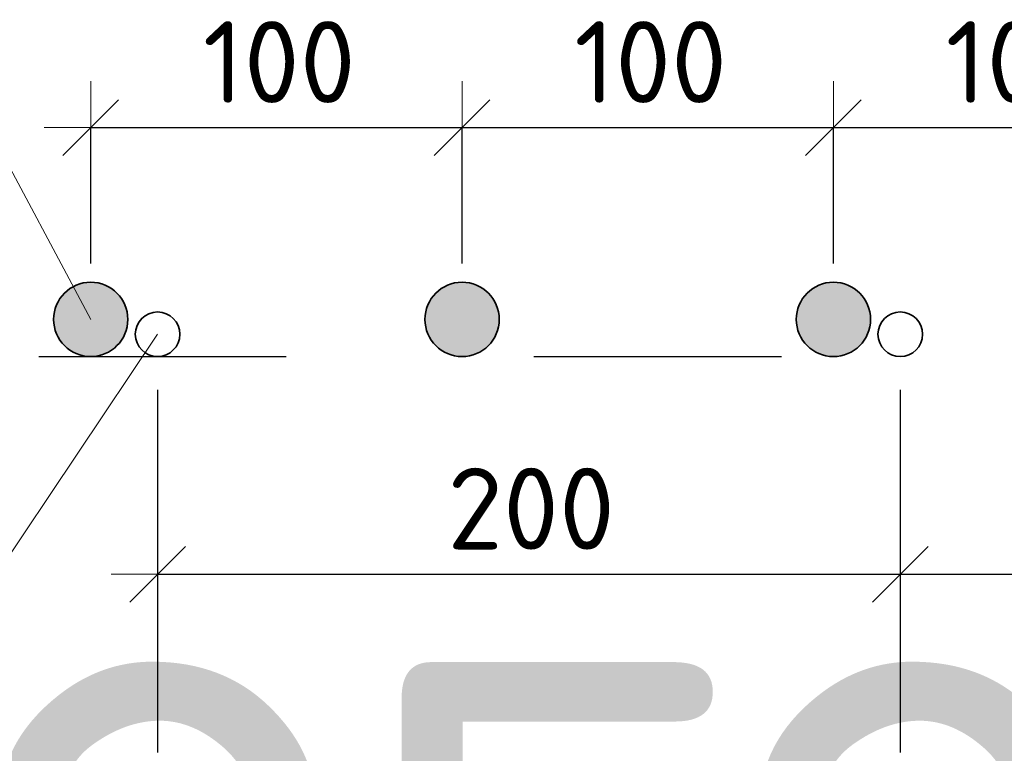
# Model space of a CAD drawing. Header units: metres. Extents: x -38 to 114, y -15 to 21.
# Tile 224 of 244: x 76.113 to 76.511, y 8.067 to 8.363. Entities that reach past the tile are written whole.
import ezdxf

# ---------------------------------------------------------------- set-up
doc = ezdxf.new("R2010")
doc.units = ezdxf.units.M
doc.header["$PDMODE"] = 65
doc.linetypes.add('______2', pattern=[0.0405, 0.03, -0.0105])
for name, color, linetype in [('XR$3$_3898', 7, 'Continuous'), ('XR$4$_3898', 7, 'Continuous'), ('XR$6$_3898', 7, 'Continuous')]:
    doc.layers.add(name, color=color, linetype=linetype)
for name, color, linetype, lineweight in [('XR$3$Размерная линия_ общее', 7, 'Continuous', 13), ('XR$4$Размерная линия_ общее', 7, 'Continuous', 13), ('XR$6$Размерная линия_ общее', 7, 'Continuous', 13)]:
    doc.layers.add(name, color=color, linetype=linetype, lineweight=lineweight)
doc.styles.add('ISOCPEUR', font='txt')
doc.dimstyles.new('DIMSTYLE_8', dxfattribs={"dimtxt": 0.033, "dimasz": 0.0375, "dimexe": 0, "dimexo": 0, "dimgap": 0.0165, "dimtad": 2, "dimdec": 0, "dimlfac": 1000, "dimrnd": 1, "dimzin": 12, "dimdsep": 46, "dimtxsty": 'ISOCPEUR', "dimblk1": 'ALL_ML_STRICH', "dimblk2": 'ALL_ML_STRICH', "dimsah": 1, "dimcen": 0, "dimclrd": 7, "dimclre": 256, "dimclrt": 7, "dimadec": 0, "dimazin": 0, "dimtfac": 1, "dimtdec": 0, "dimtix": 1, "dimtmove": 2, "dimatfit": 3, "dimfxl": 0, "dimtzin": 0, "dimlwd": 0, "dimlwe": -3, "dimarcsym": 0})

# ---------------------------------------------------------------- blocks, each defined once
blk = doc.blocks.new('ALL_ML_STRICH')
at = {"color": 0, "linetype": 'ByBlock', "lineweight": -2}
for p, q in [((0, -0.5), (0, 0.5)), ((-0.3, -0.3), (0.3, 0.3)), ((-1, 0), (0.5, 0))]:
    blk.add_line(p, q, dxfattribs=at)
blk = doc.blocks.new('*D56')
at = {"layer": 'DEFPOINTS', "color": 7, "linetype": 'Continuous', "lineweight": 13, "transparency": 33554687}
for p in [(76.14196, 8.31961), (76.14196, 8.24218), (76.29196, 8.24218)]:
    blk.add_point(p, dxfattribs=at)
at = {"layer": 'XR$3$Размерная линия_ общее', "color": 253, "linetype": 'Continuous', "lineweight": -2, "true_color": 0xa0a0a0, "transparency": 33554687}
for p, q in [((76.14196, 8.26468), (76.14196, 8.31961)), ((76.29196, 8.26468), (76.29196, 8.31961))]:
    blk.add_line(p, q, dxfattribs=at)
at = {"layer": 'XR$3$Размерная линия_ общее', "color": 7, "linetype": 'Continuous', "lineweight": -2, "transparency": 33554687}
blk.add_line((76.14196, 8.31961), (76.29196, 8.31961), dxfattribs=at)
at = {"layer": 'XR$3$Размерная линия_ общее', "color": 7, "linetype": 'Continuous', "lineweight": 13, "transparency": 33554687, "xscale": 0.0375, "yscale": 0.0375, "zscale": 0.0375, "rotation": 180}
blk.add_blockref('ALL_ML_STRICH', (76.14196, 8.31961), dxfattribs=at)
at = {"layer": 'XR$3$Размерная линия_ общее', "color": 7, "linetype": 'Continuous', "lineweight": 13, "transparency": 33554687, "xscale": 0.0375, "yscale": 0.0375, "zscale": 0.0375}
blk.add_blockref('ALL_ML_STRICH', (76.29196, 8.31961), dxfattribs=at)
at = {"layer": 'XR$3$Размерная линия_ общее', "color": 7, "linetype": 'Continuous', "lineweight": 13, "transparency": 33554687, "insert": (76.18726, 8.36261), "char_height": 0.033, "width": 0.00165, "attachment_point": 1, "line_spacing_factor": 0.60241, "style": 'ISOCPEUR'}
blk.add_mtext('100', dxfattribs=at)
blk = doc.blocks.new('*D57')
at = {"layer": 'DEFPOINTS', "color": 7, "linetype": 'Continuous', "lineweight": 13, "transparency": 33554687}
for p in [(76.29196, 8.31961), (76.29196, 8.24218), (76.44196, 8.24218)]:
    blk.add_point(p, dxfattribs=at)
at = {"layer": 'XR$3$Размерная линия_ общее', "color": 253, "linetype": 'Continuous', "lineweight": -2, "true_color": 0xa0a0a0, "transparency": 33554687}
for p, q in [((76.29196, 8.26468), (76.29196, 8.31961)), ((76.44196, 8.26468), (76.44196, 8.31961))]:
    blk.add_line(p, q, dxfattribs=at)
at = {"layer": 'XR$3$Размерная линия_ общее', "color": 7, "linetype": 'Continuous', "lineweight": -2, "transparency": 33554687}
blk.add_line((76.29196, 8.31961), (76.44196, 8.31961), dxfattribs=at)
at = {"layer": 'XR$3$Размерная линия_ общее', "color": 7, "linetype": 'Continuous', "lineweight": 13, "transparency": 33554687, "xscale": 0.0375, "yscale": 0.0375, "zscale": 0.0375, "rotation": 180}
blk.add_blockref('ALL_ML_STRICH', (76.29196, 8.31961), dxfattribs=at)
at = {"layer": 'XR$3$Размерная линия_ общее', "color": 7, "linetype": 'Continuous', "lineweight": 13, "transparency": 33554687, "xscale": 0.0375, "yscale": 0.0375, "zscale": 0.0375}
blk.add_blockref('ALL_ML_STRICH', (76.44196, 8.31961), dxfattribs=at)
at = {"layer": 'XR$3$Размерная линия_ общее', "color": 7, "linetype": 'Continuous', "lineweight": 13, "transparency": 33554687, "insert": (76.33726, 8.36261), "char_height": 0.033, "width": 0.00165, "attachment_point": 1, "line_spacing_factor": 0.60241, "style": 'ISOCPEUR'}
blk.add_mtext('100', dxfattribs=at)
blk = doc.blocks.new('*D58')
at = {"layer": 'DEFPOINTS', "color": 7, "linetype": 'Continuous', "lineweight": 13, "transparency": 33554687}
for p in [(76.44196, 8.31961), (76.44196, 8.24218), (76.59196, 8.24218)]:
    blk.add_point(p, dxfattribs=at)
at = {"layer": 'XR$3$Размерная линия_ общее', "color": 253, "linetype": 'Continuous', "lineweight": -2, "true_color": 0xa0a0a0, "transparency": 33554687}
for p, q in [((76.44196, 8.26468), (76.44196, 8.31961)), ((76.59196, 8.26468), (76.59196, 8.31961))]:
    blk.add_line(p, q, dxfattribs=at)
at = {"layer": 'XR$3$Размерная линия_ общее', "color": 7, "linetype": 'Continuous', "lineweight": -2, "transparency": 33554687}
blk.add_line((76.44196, 8.31961), (76.59196, 8.31961), dxfattribs=at)
at = {"layer": 'XR$3$Размерная линия_ общее', "color": 7, "linetype": 'Continuous', "lineweight": 13, "transparency": 33554687, "xscale": 0.0375, "yscale": 0.0375, "zscale": 0.0375, "rotation": 180}
blk.add_blockref('ALL_ML_STRICH', (76.44196, 8.31961), dxfattribs=at)
at = {"layer": 'XR$3$Размерная линия_ общее', "color": 7, "linetype": 'Continuous', "lineweight": 13, "transparency": 33554687, "xscale": 0.0375, "yscale": 0.0375, "zscale": 0.0375}
blk.add_blockref('ALL_ML_STRICH', (76.59196, 8.31961), dxfattribs=at)
at = {"layer": 'XR$3$Размерная линия_ общее', "color": 7, "linetype": 'Continuous', "lineweight": 13, "transparency": 33554687, "insert": (76.48726, 8.36261), "char_height": 0.033, "width": 0.00165, "attachment_point": 1, "line_spacing_factor": 0.60241, "style": 'ISOCPEUR'}
blk.add_mtext('100', dxfattribs=at)
blk = doc.blocks.new('*D62')
at = {"layer": 'DEFPOINTS', "color": 7, "linetype": 'Continuous', "lineweight": 13, "transparency": 33554687}
for p in [(76.16896, 8.23618), (76.46896, 8.23618), (76.16896, 8.13924)]:
    blk.add_point(p, dxfattribs=at)
at = {"layer": 'XR$3$Размерная линия_ общее', "color": 253, "linetype": 'Continuous', "lineweight": -2, "true_color": 0xa0a0a0, "transparency": 33554687}
for p, q in [((76.16896, 8.21368), (76.16896, 8.13924)), ((76.46896, 8.21368), (76.46896, 8.13924))]:
    blk.add_line(p, q, dxfattribs=at)
at = {"layer": 'XR$3$Размерная линия_ общее', "color": 7, "linetype": 'Continuous', "lineweight": -2, "transparency": 33554687}
blk.add_line((76.16896, 8.13924), (76.46896, 8.13924), dxfattribs=at)
at = {"layer": 'XR$3$Размерная линия_ общее', "color": 7, "linetype": 'Continuous', "lineweight": 13, "transparency": 33554687, "xscale": 0.0375, "yscale": 0.0375, "zscale": 0.0375, "rotation": 180}
blk.add_blockref('ALL_ML_STRICH', (76.16896, 8.13924), dxfattribs=at)
at = {"layer": 'XR$3$Размерная линия_ общее', "color": 7, "linetype": 'Continuous', "lineweight": 13, "transparency": 33554687, "xscale": 0.0375, "yscale": 0.0375, "zscale": 0.0375}
blk.add_blockref('ALL_ML_STRICH', (76.46896, 8.13924), dxfattribs=at)
at = {"layer": 'XR$3$Размерная линия_ общее', "color": 7, "linetype": 'Continuous', "lineweight": 13, "transparency": 33554687, "insert": (76.28596, 8.18224), "char_height": 0.033, "width": 0.00165, "attachment_point": 1, "line_spacing_factor": 0.60241, "style": 'ISOCPEUR'}
blk.add_mtext('200', dxfattribs=at)
blk = doc.blocks.new('*D63')
at = {"layer": 'DEFPOINTS', "color": 7, "linetype": 'Continuous', "lineweight": 13, "transparency": 33554687}
for p in [(76.46896, 8.23618), (76.76896, 8.23618), (76.46896, 8.13924)]:
    blk.add_point(p, dxfattribs=at)
at = {"layer": 'XR$3$Размерная линия_ общее', "color": 253, "linetype": 'Continuous', "lineweight": -2, "true_color": 0xa0a0a0, "transparency": 33554687}
for p, q in [((76.46896, 8.21368), (76.46896, 8.13924)), ((76.76896, 8.21368), (76.76896, 8.13924))]:
    blk.add_line(p, q, dxfattribs=at)
at = {"layer": 'XR$3$Размерная линия_ общее', "color": 7, "linetype": 'Continuous', "lineweight": -2, "transparency": 33554687}
blk.add_line((76.46896, 8.13924), (76.76896, 8.13924), dxfattribs=at)
at = {"layer": 'XR$3$Размерная линия_ общее', "color": 7, "linetype": 'Continuous', "lineweight": 13, "transparency": 33554687, "xscale": 0.0375, "yscale": 0.0375, "zscale": 0.0375, "rotation": 180}
blk.add_blockref('ALL_ML_STRICH', (76.46896, 8.13924), dxfattribs=at)
at = {"layer": 'XR$3$Размерная линия_ общее', "color": 7, "linetype": 'Continuous', "lineweight": 13, "transparency": 33554687, "xscale": 0.0375, "yscale": 0.0375, "zscale": 0.0375}
blk.add_blockref('ALL_ML_STRICH', (76.76896, 8.13924), dxfattribs=at)
at = {"layer": 'XR$3$Размерная линия_ общее', "color": 7, "linetype": 'Continuous', "lineweight": 13, "transparency": 33554687, "insert": (76.58596, 8.18224), "char_height": 0.033, "width": 0.00165, "attachment_point": 1, "line_spacing_factor": 0.60241, "style": 'ISOCPEUR'}
blk.add_mtext('200', dxfattribs=at)
blk = doc.blocks.new('*D258')
at = {"layer": 'DEFPOINTS', "color": 7, "linetype": 'Continuous', "lineweight": 13, "transparency": 33554687}
for p in [(76.14196, 8.31961), (76.14196, 8.24218), (76.29196, 8.24218)]:
    blk.add_point(p, dxfattribs=at)
at = {"layer": 'XR$4$Размерная линия_ общее', "color": 253, "linetype": 'Continuous', "lineweight": -2, "true_color": 0xa0a0a0, "transparency": 33554687}
for p, q in [((76.14196, 8.26468), (76.14196, 8.31961)), ((76.29196, 8.26468), (76.29196, 8.31961))]:
    blk.add_line(p, q, dxfattribs=at)
at = {"layer": 'XR$4$Размерная линия_ общее', "color": 7, "linetype": 'Continuous', "lineweight": -2, "transparency": 33554687}
blk.add_line((76.14196, 8.31961), (76.29196, 8.31961), dxfattribs=at)
at = {"layer": 'XR$4$Размерная линия_ общее', "color": 7, "linetype": 'Continuous', "lineweight": 13, "transparency": 33554687, "xscale": 0.0375, "yscale": 0.0375, "zscale": 0.0375, "rotation": 180}
blk.add_blockref('ALL_ML_STRICH', (76.14196, 8.31961), dxfattribs=at)
at = {"layer": 'XR$4$Размерная линия_ общее', "color": 7, "linetype": 'Continuous', "lineweight": 13, "transparency": 33554687, "xscale": 0.0375, "yscale": 0.0375, "zscale": 0.0375}
blk.add_blockref('ALL_ML_STRICH', (76.29196, 8.31961), dxfattribs=at)
at = {"layer": 'XR$4$Размерная линия_ общее', "color": 7, "linetype": 'Continuous', "lineweight": 13, "transparency": 33554687, "insert": (76.18726, 8.36261), "char_height": 0.033, "width": 0.00165, "attachment_point": 1, "line_spacing_factor": 0.60241, "style": 'ISOCPEUR'}
blk.add_mtext('100', dxfattribs=at)
blk = doc.blocks.new('*D259')
at = {"layer": 'DEFPOINTS', "color": 7, "linetype": 'Continuous', "lineweight": 13, "transparency": 33554687}
for p in [(76.29196, 8.31961), (76.29196, 8.24218), (76.44196, 8.24218)]:
    blk.add_point(p, dxfattribs=at)
at = {"layer": 'XR$4$Размерная линия_ общее', "color": 253, "linetype": 'Continuous', "lineweight": -2, "true_color": 0xa0a0a0, "transparency": 33554687}
for p, q in [((76.29196, 8.26468), (76.29196, 8.31961)), ((76.44196, 8.26468), (76.44196, 8.31961))]:
    blk.add_line(p, q, dxfattribs=at)
at = {"layer": 'XR$4$Размерная линия_ общее', "color": 7, "linetype": 'Continuous', "lineweight": -2, "transparency": 33554687}
blk.add_line((76.29196, 8.31961), (76.44196, 8.31961), dxfattribs=at)
at = {"layer": 'XR$4$Размерная линия_ общее', "color": 7, "linetype": 'Continuous', "lineweight": 13, "transparency": 33554687, "xscale": 0.0375, "yscale": 0.0375, "zscale": 0.0375, "rotation": 180}
blk.add_blockref('ALL_ML_STRICH', (76.29196, 8.31961), dxfattribs=at)
at = {"layer": 'XR$4$Размерная линия_ общее', "color": 7, "linetype": 'Continuous', "lineweight": 13, "transparency": 33554687, "xscale": 0.0375, "yscale": 0.0375, "zscale": 0.0375}
blk.add_blockref('ALL_ML_STRICH', (76.44196, 8.31961), dxfattribs=at)
at = {"layer": 'XR$4$Размерная линия_ общее', "color": 7, "linetype": 'Continuous', "lineweight": 13, "transparency": 33554687, "insert": (76.33726, 8.36261), "char_height": 0.033, "width": 0.00165, "attachment_point": 1, "line_spacing_factor": 0.60241, "style": 'ISOCPEUR'}
blk.add_mtext('100', dxfattribs=at)
blk = doc.blocks.new('*D260')
at = {"layer": 'DEFPOINTS', "color": 7, "linetype": 'Continuous', "lineweight": 13, "transparency": 33554687}
for p in [(76.44196, 8.31961), (76.44196, 8.24218), (76.59196, 8.24218)]:
    blk.add_point(p, dxfattribs=at)
at = {"layer": 'XR$4$Размерная линия_ общее', "color": 253, "linetype": 'Continuous', "lineweight": -2, "true_color": 0xa0a0a0, "transparency": 33554687}
for p, q in [((76.44196, 8.26468), (76.44196, 8.31961)), ((76.59196, 8.26468), (76.59196, 8.31961))]:
    blk.add_line(p, q, dxfattribs=at)
at = {"layer": 'XR$4$Размерная линия_ общее', "color": 7, "linetype": 'Continuous', "lineweight": -2, "transparency": 33554687}
blk.add_line((76.44196, 8.31961), (76.59196, 8.31961), dxfattribs=at)
at = {"layer": 'XR$4$Размерная линия_ общее', "color": 7, "linetype": 'Continuous', "lineweight": 13, "transparency": 33554687, "xscale": 0.0375, "yscale": 0.0375, "zscale": 0.0375, "rotation": 180}
blk.add_blockref('ALL_ML_STRICH', (76.44196, 8.31961), dxfattribs=at)
at = {"layer": 'XR$4$Размерная линия_ общее', "color": 7, "linetype": 'Continuous', "lineweight": 13, "transparency": 33554687, "xscale": 0.0375, "yscale": 0.0375, "zscale": 0.0375}
blk.add_blockref('ALL_ML_STRICH', (76.59196, 8.31961), dxfattribs=at)
at = {"layer": 'XR$4$Размерная линия_ общее', "color": 7, "linetype": 'Continuous', "lineweight": 13, "transparency": 33554687, "insert": (76.48726, 8.36261), "char_height": 0.033, "width": 0.00165, "attachment_point": 1, "line_spacing_factor": 0.60241, "style": 'ISOCPEUR'}
blk.add_mtext('100', dxfattribs=at)
blk = doc.blocks.new('*D264')
at = {"layer": 'DEFPOINTS', "color": 7, "linetype": 'Continuous', "lineweight": 13, "transparency": 33554687}
for p in [(76.16896, 8.23618), (76.46896, 8.23618), (76.16896, 8.13924)]:
    blk.add_point(p, dxfattribs=at)
at = {"layer": 'XR$4$Размерная линия_ общее', "color": 253, "linetype": 'Continuous', "lineweight": -2, "true_color": 0xa0a0a0, "transparency": 33554687}
for p, q in [((76.16896, 8.21368), (76.16896, 8.13924)), ((76.46896, 8.21368), (76.46896, 8.13924))]:
    blk.add_line(p, q, dxfattribs=at)
at = {"layer": 'XR$4$Размерная линия_ общее', "color": 7, "linetype": 'Continuous', "lineweight": -2, "transparency": 33554687}
blk.add_line((76.16896, 8.13924), (76.46896, 8.13924), dxfattribs=at)
at = {"layer": 'XR$4$Размерная линия_ общее', "color": 7, "linetype": 'Continuous', "lineweight": 13, "transparency": 33554687, "xscale": 0.0375, "yscale": 0.0375, "zscale": 0.0375, "rotation": 180}
blk.add_blockref('ALL_ML_STRICH', (76.16896, 8.13924), dxfattribs=at)
at = {"layer": 'XR$4$Размерная линия_ общее', "color": 7, "linetype": 'Continuous', "lineweight": 13, "transparency": 33554687, "xscale": 0.0375, "yscale": 0.0375, "zscale": 0.0375}
blk.add_blockref('ALL_ML_STRICH', (76.46896, 8.13924), dxfattribs=at)
at = {"layer": 'XR$4$Размерная линия_ общее', "color": 7, "linetype": 'Continuous', "lineweight": 13, "transparency": 33554687, "insert": (76.28596, 8.18224), "char_height": 0.033, "width": 0.00165, "attachment_point": 1, "line_spacing_factor": 0.60241, "style": 'ISOCPEUR'}
blk.add_mtext('200', dxfattribs=at)
blk = doc.blocks.new('*D265')
at = {"layer": 'DEFPOINTS', "color": 7, "linetype": 'Continuous', "lineweight": 13, "transparency": 33554687}
for p in [(76.46896, 8.23618), (76.76896, 8.23618), (76.46896, 8.13924)]:
    blk.add_point(p, dxfattribs=at)
at = {"layer": 'XR$4$Размерная линия_ общее', "color": 253, "linetype": 'Continuous', "lineweight": -2, "true_color": 0xa0a0a0, "transparency": 33554687}
for p, q in [((76.46896, 8.21368), (76.46896, 8.13924)), ((76.76896, 8.21368), (76.76896, 8.13924))]:
    blk.add_line(p, q, dxfattribs=at)
at = {"layer": 'XR$4$Размерная линия_ общее', "color": 7, "linetype": 'Continuous', "lineweight": -2, "transparency": 33554687}
blk.add_line((76.46896, 8.13924), (76.76896, 8.13924), dxfattribs=at)
at = {"layer": 'XR$4$Размерная линия_ общее', "color": 7, "linetype": 'Continuous', "lineweight": 13, "transparency": 33554687, "xscale": 0.0375, "yscale": 0.0375, "zscale": 0.0375, "rotation": 180}
blk.add_blockref('ALL_ML_STRICH', (76.46896, 8.13924), dxfattribs=at)
at = {"layer": 'XR$4$Размерная линия_ общее', "color": 7, "linetype": 'Continuous', "lineweight": 13, "transparency": 33554687, "xscale": 0.0375, "yscale": 0.0375, "zscale": 0.0375}
blk.add_blockref('ALL_ML_STRICH', (76.76896, 8.13924), dxfattribs=at)
at = {"layer": 'XR$4$Размерная линия_ общее', "color": 7, "linetype": 'Continuous', "lineweight": 13, "transparency": 33554687, "insert": (76.58596, 8.18224), "char_height": 0.033, "width": 0.00165, "attachment_point": 1, "line_spacing_factor": 0.60241, "style": 'ISOCPEUR'}
blk.add_mtext('200', dxfattribs=at)
blk = doc.blocks.new('*D645')
at = {"layer": 'DEFPOINTS', "color": 7, "linetype": 'Continuous', "lineweight": 13, "transparency": 33554687}
for p in [(76.14196, 8.31961), (76.14196, 8.24218), (76.29196, 8.24218)]:
    blk.add_point(p, dxfattribs=at)
at = {"layer": 'XR$6$Размерная линия_ общее', "color": 253, "linetype": 'Continuous', "lineweight": -2, "true_color": 0xa0a0a0, "transparency": 33554687}
for p, q in [((76.14196, 8.26468), (76.14196, 8.31961)), ((76.29196, 8.26468), (76.29196, 8.31961))]:
    blk.add_line(p, q, dxfattribs=at)
at = {"layer": 'XR$6$Размерная линия_ общее', "color": 7, "linetype": 'Continuous', "lineweight": -2, "transparency": 33554687}
blk.add_line((76.14196, 8.31961), (76.29196, 8.31961), dxfattribs=at)
at = {"layer": 'XR$6$Размерная линия_ общее', "color": 7, "linetype": 'Continuous', "lineweight": 13, "transparency": 33554687, "xscale": 0.0375, "yscale": 0.0375, "zscale": 0.0375, "rotation": 180}
blk.add_blockref('ALL_ML_STRICH', (76.14196, 8.31961), dxfattribs=at)
at = {"layer": 'XR$6$Размерная линия_ общее', "color": 7, "linetype": 'Continuous', "lineweight": 13, "transparency": 33554687, "xscale": 0.0375, "yscale": 0.0375, "zscale": 0.0375}
blk.add_blockref('ALL_ML_STRICH', (76.29196, 8.31961), dxfattribs=at)
at = {"layer": 'XR$6$Размерная линия_ общее', "color": 7, "linetype": 'Continuous', "lineweight": 13, "transparency": 33554687, "insert": (76.18726, 8.36261), "char_height": 0.033, "width": 0.00165, "attachment_point": 1, "line_spacing_factor": 0.60241, "style": 'ISOCPEUR'}
blk.add_mtext('100', dxfattribs=at)
blk = doc.blocks.new('*D646')
at = {"layer": 'DEFPOINTS', "color": 7, "linetype": 'Continuous', "lineweight": 13, "transparency": 33554687}
for p in [(76.29196, 8.31961), (76.29196, 8.24218), (76.44196, 8.24218)]:
    blk.add_point(p, dxfattribs=at)
at = {"layer": 'XR$6$Размерная линия_ общее', "color": 253, "linetype": 'Continuous', "lineweight": -2, "true_color": 0xa0a0a0, "transparency": 33554687}
for p, q in [((76.29196, 8.26468), (76.29196, 8.31961)), ((76.44196, 8.26468), (76.44196, 8.31961))]:
    blk.add_line(p, q, dxfattribs=at)
at = {"layer": 'XR$6$Размерная линия_ общее', "color": 7, "linetype": 'Continuous', "lineweight": -2, "transparency": 33554687}
blk.add_line((76.29196, 8.31961), (76.44196, 8.31961), dxfattribs=at)
at = {"layer": 'XR$6$Размерная линия_ общее', "color": 7, "linetype": 'Continuous', "lineweight": 13, "transparency": 33554687, "xscale": 0.0375, "yscale": 0.0375, "zscale": 0.0375, "rotation": 180}
blk.add_blockref('ALL_ML_STRICH', (76.29196, 8.31961), dxfattribs=at)
at = {"layer": 'XR$6$Размерная линия_ общее', "color": 7, "linetype": 'Continuous', "lineweight": 13, "transparency": 33554687, "xscale": 0.0375, "yscale": 0.0375, "zscale": 0.0375}
blk.add_blockref('ALL_ML_STRICH', (76.44196, 8.31961), dxfattribs=at)
at = {"layer": 'XR$6$Размерная линия_ общее', "color": 7, "linetype": 'Continuous', "lineweight": 13, "transparency": 33554687, "insert": (76.33726, 8.36261), "char_height": 0.033, "width": 0.00165, "attachment_point": 1, "line_spacing_factor": 0.60241, "style": 'ISOCPEUR'}
blk.add_mtext('100', dxfattribs=at)
blk = doc.blocks.new('*D647')
at = {"layer": 'DEFPOINTS', "color": 7, "linetype": 'Continuous', "lineweight": 13, "transparency": 33554687}
for p in [(76.44196, 8.31961), (76.44196, 8.24218), (76.59196, 8.24218)]:
    blk.add_point(p, dxfattribs=at)
at = {"layer": 'XR$6$Размерная линия_ общее', "color": 253, "linetype": 'Continuous', "lineweight": -2, "true_color": 0xa0a0a0, "transparency": 33554687}
for p, q in [((76.44196, 8.26468), (76.44196, 8.31961)), ((76.59196, 8.26468), (76.59196, 8.31961))]:
    blk.add_line(p, q, dxfattribs=at)
at = {"layer": 'XR$6$Размерная линия_ общее', "color": 7, "linetype": 'Continuous', "lineweight": -2, "transparency": 33554687}
blk.add_line((76.44196, 8.31961), (76.59196, 8.31961), dxfattribs=at)
at = {"layer": 'XR$6$Размерная линия_ общее', "color": 7, "linetype": 'Continuous', "lineweight": 13, "transparency": 33554687, "xscale": 0.0375, "yscale": 0.0375, "zscale": 0.0375, "rotation": 180}
blk.add_blockref('ALL_ML_STRICH', (76.44196, 8.31961), dxfattribs=at)
at = {"layer": 'XR$6$Размерная линия_ общее', "color": 7, "linetype": 'Continuous', "lineweight": 13, "transparency": 33554687, "xscale": 0.0375, "yscale": 0.0375, "zscale": 0.0375}
blk.add_blockref('ALL_ML_STRICH', (76.59196, 8.31961), dxfattribs=at)
at = {"layer": 'XR$6$Размерная линия_ общее', "color": 7, "linetype": 'Continuous', "lineweight": 13, "transparency": 33554687, "insert": (76.48726, 8.36261), "char_height": 0.033, "width": 0.00165, "attachment_point": 1, "line_spacing_factor": 0.60241, "style": 'ISOCPEUR'}
blk.add_mtext('100', dxfattribs=at)
blk = doc.blocks.new('*D651')
at = {"layer": 'DEFPOINTS', "color": 7, "linetype": 'Continuous', "lineweight": 13, "transparency": 33554687}
for p in [(76.16896, 8.23618), (76.46896, 8.23618), (76.16896, 8.13924)]:
    blk.add_point(p, dxfattribs=at)
at = {"layer": 'XR$6$Размерная линия_ общее', "color": 253, "linetype": 'Continuous', "lineweight": -2, "true_color": 0xa0a0a0, "transparency": 33554687}
for p, q in [((76.16896, 8.21368), (76.16896, 8.13924)), ((76.46896, 8.21368), (76.46896, 8.13924))]:
    blk.add_line(p, q, dxfattribs=at)
at = {"layer": 'XR$6$Размерная линия_ общее', "color": 7, "linetype": 'Continuous', "lineweight": -2, "transparency": 33554687}
blk.add_line((76.16896, 8.13924), (76.46896, 8.13924), dxfattribs=at)
at = {"layer": 'XR$6$Размерная линия_ общее', "color": 7, "linetype": 'Continuous', "lineweight": 13, "transparency": 33554687, "xscale": 0.0375, "yscale": 0.0375, "zscale": 0.0375, "rotation": 180}
blk.add_blockref('ALL_ML_STRICH', (76.16896, 8.13924), dxfattribs=at)
at = {"layer": 'XR$6$Размерная линия_ общее', "color": 7, "linetype": 'Continuous', "lineweight": 13, "transparency": 33554687, "xscale": 0.0375, "yscale": 0.0375, "zscale": 0.0375}
blk.add_blockref('ALL_ML_STRICH', (76.46896, 8.13924), dxfattribs=at)
at = {"layer": 'XR$6$Размерная линия_ общее', "color": 7, "linetype": 'Continuous', "lineweight": 13, "transparency": 33554687, "insert": (76.28596, 8.18224), "char_height": 0.033, "width": 0.00165, "attachment_point": 1, "line_spacing_factor": 0.60241, "style": 'ISOCPEUR'}
blk.add_mtext('200', dxfattribs=at)
blk = doc.blocks.new('*D652')
at = {"layer": 'DEFPOINTS', "color": 7, "linetype": 'Continuous', "lineweight": 13, "transparency": 33554687}
for p in [(76.46896, 8.23618), (76.76896, 8.23618), (76.46896, 8.13924)]:
    blk.add_point(p, dxfattribs=at)
at = {"layer": 'XR$6$Размерная линия_ общее', "color": 253, "linetype": 'Continuous', "lineweight": -2, "true_color": 0xa0a0a0, "transparency": 33554687}
for p, q in [((76.46896, 8.21368), (76.46896, 8.13924)), ((76.76896, 8.21368), (76.76896, 8.13924))]:
    blk.add_line(p, q, dxfattribs=at)
at = {"layer": 'XR$6$Размерная линия_ общее', "color": 7, "linetype": 'Continuous', "lineweight": -2, "transparency": 33554687}
blk.add_line((76.46896, 8.13924), (76.76896, 8.13924), dxfattribs=at)
at = {"layer": 'XR$6$Размерная линия_ общее', "color": 7, "linetype": 'Continuous', "lineweight": 13, "transparency": 33554687, "xscale": 0.0375, "yscale": 0.0375, "zscale": 0.0375, "rotation": 180}
blk.add_blockref('ALL_ML_STRICH', (76.46896, 8.13924), dxfattribs=at)
at = {"layer": 'XR$6$Размерная линия_ общее', "color": 7, "linetype": 'Continuous', "lineweight": 13, "transparency": 33554687, "xscale": 0.0375, "yscale": 0.0375, "zscale": 0.0375}
blk.add_blockref('ALL_ML_STRICH', (76.76896, 8.13924), dxfattribs=at)
at = {"layer": 'XR$6$Размерная линия_ общее', "color": 7, "linetype": 'Continuous', "lineweight": 13, "transparency": 33554687, "insert": (76.58596, 8.18224), "char_height": 0.033, "width": 0.00165, "attachment_point": 1, "line_spacing_factor": 0.60241, "style": 'ISOCPEUR'}
blk.add_mtext('200', dxfattribs=at)

msp = doc.modelspace()

# ---------------------------------------------------------------- hatches: boundary and pattern name
at = {"linetype": 'Continuous', "lineweight": 25, "true_color": 0xa2a2a2, "transparency": 33554687}
for points in [[(76.15386, 8.25131), (76.15257, 8.25278), (76.1511, 8.25408), (76.14946, 8.25517), (76.1477, 8.25603), (76.14585, 8.25667), (76.14392, 8.25705), (76.14196, 8.25718), (76.14001, 8.25705), (76.13808, 8.25667), (76.13622, 8.25603), (76.13446, 8.25517), (76.13283, 8.25408), (76.13136, 8.25278), (76.13006, 8.25131), (76.12897, 8.24968), (76.12811, 8.24792), (76.12748, 8.24606), (76.12709, 8.24413), (76.12696, 8.24218), (76.12709, 8.24022), (76.12748, 8.23829), (76.12811, 8.23644), (76.12897, 8.23468), (76.13006, 8.23305), (76.13136, 8.23157), (76.13283, 8.23028), (76.13446, 8.22919), (76.13622, 8.22832), (76.13808, 8.22769), (76.14001, 8.2273), (76.14196, 8.22718), (76.14392, 8.2273), (76.14585, 8.22769), (76.1477, 8.22832), (76.14946, 8.22919), (76.1511, 8.23028), (76.15257, 8.23157), (76.15386, 8.23305), (76.15495, 8.23468), (76.15582, 8.23644), (76.15645, 8.23829), (76.15684, 8.24022), (76.15696, 8.24218), (76.15684, 8.24413), (76.15645, 8.24606), (76.15582, 8.24792), (76.15495, 8.24968)], [(76.15386, 8.25131), (76.15257, 8.25278), (76.1511, 8.25408), (76.14946, 8.25517), (76.1477, 8.25603), (76.14585, 8.25667), (76.14392, 8.25705), (76.14196, 8.25718), (76.14001, 8.25705), (76.13808, 8.25667), (76.13622, 8.25603), (76.13446, 8.25517), (76.13283, 8.25408), (76.13136, 8.25278), (76.13006, 8.25131), (76.12897, 8.24968), (76.12811, 8.24792), (76.12748, 8.24606), (76.12709, 8.24413), (76.12696, 8.24218), (76.12709, 8.24022), (76.12748, 8.23829), (76.12811, 8.23644), (76.12897, 8.23468), (76.13006, 8.23305), (76.13136, 8.23157), (76.13283, 8.23028), (76.13446, 8.22919), (76.13622, 8.22832), (76.13808, 8.22769), (76.14001, 8.2273), (76.14196, 8.22718), (76.14392, 8.2273), (76.14585, 8.22769), (76.1477, 8.22832), (76.14946, 8.22919), (76.1511, 8.23028), (76.15257, 8.23157), (76.15386, 8.23305), (76.15495, 8.23468), (76.15582, 8.23644), (76.15645, 8.23829), (76.15684, 8.24022), (76.15696, 8.24218), (76.15684, 8.24413), (76.15645, 8.24606), (76.15582, 8.24792), (76.15495, 8.24968)], [(76.15386, 8.25131), (76.15257, 8.25278), (76.1511, 8.25408), (76.14946, 8.25517), (76.1477, 8.25603), (76.14585, 8.25667), (76.14392, 8.25705), (76.14196, 8.25718), (76.14001, 8.25705), (76.13808, 8.25667), (76.13622, 8.25603), (76.13446, 8.25517), (76.13283, 8.25408), (76.13136, 8.25278), (76.13006, 8.25131), (76.12897, 8.24968), (76.12811, 8.24792), (76.12748, 8.24606), (76.12709, 8.24413), (76.12696, 8.24218), (76.12709, 8.24022), (76.12748, 8.23829), (76.12811, 8.23644), (76.12897, 8.23468), (76.13006, 8.23305), (76.13136, 8.23157), (76.13283, 8.23028), (76.13446, 8.22919), (76.13622, 8.22832), (76.13808, 8.22769), (76.14001, 8.2273), (76.14196, 8.22718), (76.14392, 8.2273), (76.14585, 8.22769), (76.1477, 8.22832), (76.14946, 8.22919), (76.1511, 8.23028), (76.15257, 8.23157), (76.15386, 8.23305), (76.15495, 8.23468), (76.15582, 8.23644), (76.15645, 8.23829), (76.15684, 8.24022), (76.15696, 8.24218), (76.15684, 8.24413), (76.15645, 8.24606), (76.15582, 8.24792), (76.15495, 8.24968)], [(76.30386, 8.25131), (76.30257, 8.25278), (76.3011, 8.25408), (76.29946, 8.25517), (76.2977, 8.25603), (76.29585, 8.25667), (76.29392, 8.25705), (76.29196, 8.25718), (76.29001, 8.25705), (76.28808, 8.25667), (76.28622, 8.25603), (76.28446, 8.25517), (76.28283, 8.25408), (76.28136, 8.25278), (76.28006, 8.25131), (76.27897, 8.24968), (76.27811, 8.24792), (76.27748, 8.24606), (76.27709, 8.24413), (76.27696, 8.24218), (76.27709, 8.24022), (76.27748, 8.23829), (76.27811, 8.23644), (76.27897, 8.23468), (76.28006, 8.23305), (76.28136, 8.23157), (76.28283, 8.23028), (76.28446, 8.22919), (76.28622, 8.22832), (76.28808, 8.22769), (76.29001, 8.2273), (76.29196, 8.22718), (76.29392, 8.2273), (76.29585, 8.22769), (76.2977, 8.22832), (76.29946, 8.22919), (76.3011, 8.23028), (76.30257, 8.23157), (76.30386, 8.23305), (76.30495, 8.23468), (76.30582, 8.23644), (76.30645, 8.23829), (76.30684, 8.24022), (76.30696, 8.24218), (76.30684, 8.24413), (76.30645, 8.24606), (76.30582, 8.24792), (76.30495, 8.24968)], [(76.30386, 8.25131), (76.30257, 8.25278), (76.3011, 8.25408), (76.29946, 8.25517), (76.2977, 8.25603), (76.29585, 8.25667), (76.29392, 8.25705), (76.29196, 8.25718), (76.29001, 8.25705), (76.28808, 8.25667), (76.28622, 8.25603), (76.28446, 8.25517), (76.28283, 8.25408), (76.28136, 8.25278), (76.28006, 8.25131), (76.27897, 8.24968), (76.27811, 8.24792), (76.27748, 8.24606), (76.27709, 8.24413), (76.27696, 8.24218), (76.27709, 8.24022), (76.27748, 8.23829), (76.27811, 8.23644), (76.27897, 8.23468), (76.28006, 8.23305), (76.28136, 8.23157), (76.28283, 8.23028), (76.28446, 8.22919), (76.28622, 8.22832), (76.28808, 8.22769), (76.29001, 8.2273), (76.29196, 8.22718), (76.29392, 8.2273), (76.29585, 8.22769), (76.2977, 8.22832), (76.29946, 8.22919), (76.3011, 8.23028), (76.30257, 8.23157), (76.30386, 8.23305), (76.30495, 8.23468), (76.30582, 8.23644), (76.30645, 8.23829), (76.30684, 8.24022), (76.30696, 8.24218), (76.30684, 8.24413), (76.30645, 8.24606), (76.30582, 8.24792), (76.30495, 8.24968)], [(76.30386, 8.25131), (76.30257, 8.25278), (76.3011, 8.25408), (76.29946, 8.25517), (76.2977, 8.25603), (76.29585, 8.25667), (76.29392, 8.25705), (76.29196, 8.25718), (76.29001, 8.25705), (76.28808, 8.25667), (76.28622, 8.25603), (76.28446, 8.25517), (76.28283, 8.25408), (76.28136, 8.25278), (76.28006, 8.25131), (76.27897, 8.24968), (76.27811, 8.24792), (76.27748, 8.24606), (76.27709, 8.24413), (76.27696, 8.24218), (76.27709, 8.24022), (76.27748, 8.23829), (76.27811, 8.23644), (76.27897, 8.23468), (76.28006, 8.23305), (76.28136, 8.23157), (76.28283, 8.23028), (76.28446, 8.22919), (76.28622, 8.22832), (76.28808, 8.22769), (76.29001, 8.2273), (76.29196, 8.22718), (76.29392, 8.2273), (76.29585, 8.22769), (76.2977, 8.22832), (76.29946, 8.22919), (76.3011, 8.23028), (76.30257, 8.23157), (76.30386, 8.23305), (76.30495, 8.23468), (76.30582, 8.23644), (76.30645, 8.23829), (76.30684, 8.24022), (76.30696, 8.24218), (76.30684, 8.24413), (76.30645, 8.24606), (76.30582, 8.24792), (76.30495, 8.24968)], [(76.45386, 8.25131), (76.45257, 8.25278), (76.4511, 8.25408), (76.44946, 8.25517), (76.4477, 8.25603), (76.44585, 8.25667), (76.44392, 8.25705), (76.44196, 8.25718), (76.44001, 8.25705), (76.43808, 8.25667), (76.43622, 8.25603), (76.43446, 8.25517), (76.43283, 8.25408), (76.43136, 8.25278), (76.43006, 8.25131), (76.42897, 8.24968), (76.42811, 8.24792), (76.42748, 8.24606), (76.42709, 8.24413), (76.42696, 8.24218), (76.42709, 8.24022), (76.42748, 8.23829), (76.42811, 8.23644), (76.42897, 8.23468), (76.43006, 8.23305), (76.43136, 8.23157), (76.43283, 8.23028), (76.43446, 8.22919), (76.43622, 8.22832), (76.43808, 8.22769), (76.44001, 8.2273), (76.44196, 8.22718), (76.44392, 8.2273), (76.44585, 8.22769), (76.4477, 8.22832), (76.44946, 8.22919), (76.4511, 8.23028), (76.45257, 8.23157), (76.45386, 8.23305), (76.45495, 8.23468), (76.45582, 8.23644), (76.45645, 8.23829), (76.45684, 8.24022), (76.45696, 8.24218), (76.45684, 8.24413), (76.45645, 8.24606), (76.45582, 8.24792), (76.45495, 8.24968)], [(76.45386, 8.25131), (76.45257, 8.25278), (76.4511, 8.25408), (76.44946, 8.25517), (76.4477, 8.25603), (76.44585, 8.25667), (76.44392, 8.25705), (76.44196, 8.25718), (76.44001, 8.25705), (76.43808, 8.25667), (76.43622, 8.25603), (76.43446, 8.25517), (76.43283, 8.25408), (76.43136, 8.25278), (76.43006, 8.25131), (76.42897, 8.24968), (76.42811, 8.24792), (76.42748, 8.24606), (76.42709, 8.24413), (76.42696, 8.24218), (76.42709, 8.24022), (76.42748, 8.23829), (76.42811, 8.23644), (76.42897, 8.23468), (76.43006, 8.23305), (76.43136, 8.23157), (76.43283, 8.23028), (76.43446, 8.22919), (76.43622, 8.22832), (76.43808, 8.22769), (76.44001, 8.2273), (76.44196, 8.22718), (76.44392, 8.2273), (76.44585, 8.22769), (76.4477, 8.22832), (76.44946, 8.22919), (76.4511, 8.23028), (76.45257, 8.23157), (76.45386, 8.23305), (76.45495, 8.23468), (76.45582, 8.23644), (76.45645, 8.23829), (76.45684, 8.24022), (76.45696, 8.24218), (76.45684, 8.24413), (76.45645, 8.24606), (76.45582, 8.24792), (76.45495, 8.24968)], [(76.45386, 8.25131), (76.45257, 8.25278), (76.4511, 8.25408), (76.44946, 8.25517), (76.4477, 8.25603), (76.44585, 8.25667), (76.44392, 8.25705), (76.44196, 8.25718), (76.44001, 8.25705), (76.43808, 8.25667), (76.43622, 8.25603), (76.43446, 8.25517), (76.43283, 8.25408), (76.43136, 8.25278), (76.43006, 8.25131), (76.42897, 8.24968), (76.42811, 8.24792), (76.42748, 8.24606), (76.42709, 8.24413), (76.42696, 8.24218), (76.42709, 8.24022), (76.42748, 8.23829), (76.42811, 8.23644), (76.42897, 8.23468), (76.43006, 8.23305), (76.43136, 8.23157), (76.43283, 8.23028), (76.43446, 8.22919), (76.43622, 8.22832), (76.43808, 8.22769), (76.44001, 8.2273), (76.44196, 8.22718), (76.44392, 8.2273), (76.44585, 8.22769), (76.4477, 8.22832), (76.44946, 8.22919), (76.4511, 8.23028), (76.45257, 8.23157), (76.45386, 8.23305), (76.45495, 8.23468), (76.45582, 8.23644), (76.45645, 8.23829), (76.45684, 8.24022), (76.45696, 8.24218), (76.45684, 8.24413), (76.45645, 8.24606), (76.45582, 8.24792), (76.45495, 8.24968)]]:
    msp.add_hatch(color=253, dxfattribs=at).paths.add_polyline_path(points)

# ---------------------------------------------------------------- linework, layer by layer
at = {"color": 8, "linetype": '______2', "lineweight": -3, "true_color": 0x737373, "transparency": 33554687}
msp.add_line((76.12096, 8.22718), (77.11696, 8.22718), dxfattribs=at)
msp.add_line((76.12096, 8.22718), (77.11696, 8.22718), dxfattribs=at)
msp.add_line((76.12096, 8.22718), (77.11696, 8.22718), dxfattribs=at)
at = {"color": 7, "linetype": 'Continuous', "lineweight": 13, "transparency": 33554687}
for points in [[(75.81694, 8.31961), (76.10053, 8.31961), (76.14196, 8.24218)], [(75.81694, 8.31961), (76.10053, 8.31961), (76.14196, 8.24218)], [(75.81694, 8.31961), (76.10053, 8.31961), (76.14196, 8.24218)], [(75.81694, 8.13924), (76.10395, 8.13924), (76.16896, 8.23618)], [(75.81694, 8.13924), (76.10395, 8.13924), (76.16896, 8.23618)], [(75.81694, 8.13924), (76.10395, 8.13924), (76.16896, 8.23618)]]:
    msp.add_lwpolyline(points, dxfattribs=at)
at = {"layer": 'XR$3$_3898', "color": 7, "linetype": 'Continuous', "lineweight": 35, "transparency": 33554687}
for centre, radius in [((76.14196, 8.24218), 0.015), ((76.29196, 8.24218), 0.015), ((76.44196, 8.24218), 0.015), ((76.16896, 8.23618), 0.009), ((76.46896, 8.23618), 0.009)]:
    msp.add_circle(centre, radius, dxfattribs=at)
at = {"layer": 'XR$3$Размерная линия_ общее', "color": 253, "linetype": 'Continuous', "lineweight": -3, "true_color": 0xa0a0a0, "transparency": 33554687}
for p, q in [((76.16896, 8.13924), (76.16896, 8.06724)), ((76.46896, 8.13924), (76.46896, 8.06724))]:
    msp.add_line(p, q, dxfattribs=at)
at = {"layer": 'XR$4$_3898', "color": 7, "linetype": 'Continuous', "lineweight": 35, "transparency": 33554687}
for centre, radius in [((76.14196, 8.24218), 0.015), ((76.29196, 8.24218), 0.015), ((76.44196, 8.24218), 0.015), ((76.16896, 8.23618), 0.009), ((76.46896, 8.23618), 0.009)]:
    msp.add_circle(centre, radius, dxfattribs=at)
at = {"layer": 'XR$4$Размерная линия_ общее', "color": 253, "linetype": 'Continuous', "lineweight": -3, "true_color": 0xa0a0a0, "transparency": 33554687}
for p, q in [((76.16896, 8.13924), (76.16896, 8.06724)), ((76.46896, 8.13924), (76.46896, 8.06724))]:
    msp.add_line(p, q, dxfattribs=at)
at = {"layer": 'XR$6$_3898', "color": 7, "linetype": 'Continuous', "lineweight": 35, "transparency": 33554687}
for centre, radius in [((76.14196, 8.24218), 0.015), ((76.29196, 8.24218), 0.015), ((76.44196, 8.24218), 0.015), ((76.16896, 8.23618), 0.009), ((76.46896, 8.23618), 0.009)]:
    msp.add_circle(centre, radius, dxfattribs=at)
at = {"layer": 'XR$6$Размерная линия_ общее', "color": 253, "linetype": 'Continuous', "lineweight": -3, "true_color": 0xa0a0a0, "transparency": 33554687}
for p, q in [((76.16896, 8.13924), (76.16896, 8.06724)), ((76.46896, 8.13924), (76.46896, 8.06724))]:
    msp.add_line(p, q, dxfattribs=at)

# ---------------------------------------------------------------- texts
at = {"color": 7, "linetype": 'Continuous', "lineweight": 35, "transparency": 33554687, "insert": (75.71936, 7.92796), "char_height": 0.25, "width": 1.1434612, "attachment_point": 7, "style": 'ISOCPEUR'}
msp.add_mtext('\\W0.95;Итого:', dxfattribs=at)

# ---------------------------------------------------------------- dimensions: what is measured, and where the dimension line sits
at = {"layer": 'XR$3$Размерная линия_ общее', "color": 7, "linetype": 'Continuous', "lineweight": 13, "transparency": 33554687}
for base, p1, p2, text, picture, middle in [((76.29196, 8.31961), (76.14196, 8.26468), (76.29196, 8.26468), '100', '*D56', (76.21696, 8.33611)), ((76.44196, 8.31961), (76.29196, 8.26468), (76.44196, 8.26468), '100', '*D57', (76.36696, 8.33611)), ((76.59196, 8.31961), (76.44196, 8.26468), (76.59196, 8.26468), '100', '*D58', (76.51696, 8.33611)), ((76.46896, 8.13924), (76.16896, 8.21368), (76.46896, 8.21368), '200', '*D62', (76.31896, 8.15574)), ((76.76896, 8.13924), (76.46896, 8.21368), (76.76896, 8.21368), '200', '*D63', (76.61896, 8.15574))]:
    dim = msp.add_linear_dim(base=base, p1=p1, p2=p2, text=text, dimstyle='DIMSTYLE_8', override={"dimpost": '<>', "dimclrd": 7, "dimclre": 253, "dimclrt": 7, "dimlwd": 0, "dimlwe": 65533}, dxfattribs=at)
    dim.commit()
    dim.dimension.update_dxf_attribs({"geometry": picture, "text_midpoint": middle, "dimtype": 160})
at = {"layer": 'XR$4$Размерная линия_ общее', "color": 7, "linetype": 'Continuous', "lineweight": 13, "transparency": 33554687}
for base, p1, p2, text, picture, middle in [((76.29196, 8.31961), (76.14196, 8.26468), (76.29196, 8.26468), '100', '*D258', (76.21696, 8.33611)), ((76.44196, 8.31961), (76.29196, 8.26468), (76.44196, 8.26468), '100', '*D259', (76.36696, 8.33611)), ((76.59196, 8.31961), (76.44196, 8.26468), (76.59196, 8.26468), '100', '*D260', (76.51696, 8.33611)), ((76.46896, 8.13924), (76.16896, 8.21368), (76.46896, 8.21368), '200', '*D264', (76.31896, 8.15574)), ((76.76896, 8.13924), (76.46896, 8.21368), (76.76896, 8.21368), '200', '*D265', (76.61896, 8.15574))]:
    dim = msp.add_linear_dim(base=base, p1=p1, p2=p2, text=text, dimstyle='DIMSTYLE_8', override={"dimpost": '<>', "dimclrd": 7, "dimclre": 253, "dimclrt": 7, "dimlwd": 0, "dimlwe": 65533}, dxfattribs=at)
    dim.commit()
    dim.dimension.update_dxf_attribs({"geometry": picture, "text_midpoint": middle, "dimtype": 160})
at = {"layer": 'XR$6$Размерная линия_ общее', "color": 7, "linetype": 'Continuous', "lineweight": 13, "transparency": 33554687}
for base, p1, p2, text, picture, middle in [((76.29196, 8.31961), (76.14196, 8.26468), (76.29196, 8.26468), '100', '*D645', (76.21696, 8.33611)), ((76.44196, 8.31961), (76.29196, 8.26468), (76.44196, 8.26468), '100', '*D646', (76.36696, 8.33611)), ((76.59196, 8.31961), (76.44196, 8.26468), (76.59196, 8.26468), '100', '*D647', (76.51696, 8.33611)), ((76.46896, 8.13924), (76.16896, 8.21368), (76.46896, 8.21368), '200', '*D651', (76.31896, 8.15574)), ((76.76896, 8.13924), (76.46896, 8.21368), (76.76896, 8.21368), '200', '*D652', (76.61896, 8.15574))]:
    dim = msp.add_linear_dim(base=base, p1=p1, p2=p2, text=text, dimstyle='DIMSTYLE_8', override={"dimpost": '<>', "dimclrd": 7, "dimclre": 253, "dimclrt": 7, "dimlwd": 0, "dimlwe": 65533}, dxfattribs=at)
    dim.commit()
    dim.dimension.update_dxf_attribs({"geometry": picture, "text_midpoint": middle, "dimtype": 160})

doc.saveas('drawing.dxf')
